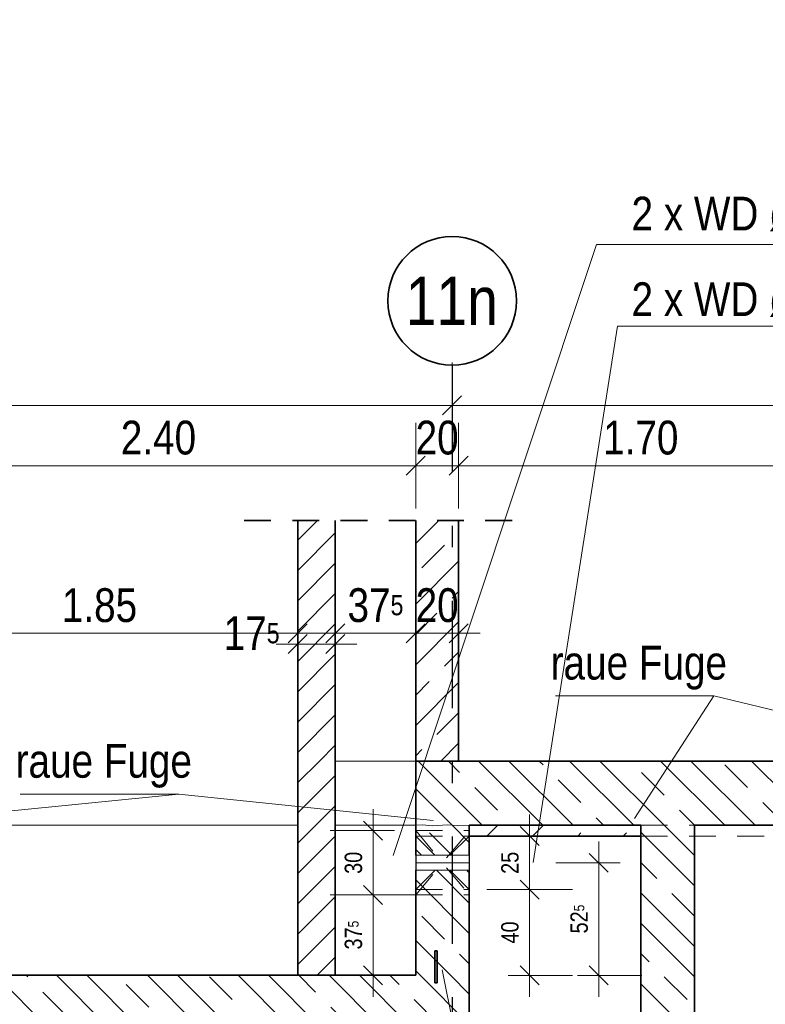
# Model space of a CAD drawing. Header units: millimetres. Extents: x -50 to 85, y 0 to 206.
# Tile 84 of 152: x 40.87 to 44.35, y 3.66 to 8.25. Entities that reach past the tile are written whole.
import ezdxf
from ezdxf.enums import TextEntityAlignment as Align

# ---------------------------------------------------------------- set-up
doc = ezdxf.new("R2010")
doc.units = ezdxf.units.MM
for name, pattern in [('DASHDOT', [1, 0.5, -0.25, 0, -0.25]), ('DASHDOTX2', [2, 1, -0.5, 0, -0.5]), ('HIDDEN', [0.375, 0.25, -0.125])]:
    doc.linetypes.add(name, pattern=pattern)
doc.layers.add('Achsen', color=7, linetype='Continuous', lineweight=20)
doc.layers.add('Schraffuren', color=7, linetype='Continuous', lineweight=20)
doc.styles.add('Arial Narrow', font='ARIALN.TTF')
doc.dimstyles.new('Arch_Strakon_dimstyle', dxfattribs={"dimtxt": 15.75, "dimasz": 1, "dimexe": 1.25, "dimexo": 0.0625, "dimgap": 1, "dimtad": 0, "dimdec": 5, "dimzin": 12, "dimdsep": 46, "dimtxsty": 'Arial Narrow', "dimblk": 'Arrowhead_Tick', "dimsah": 1, "dimcen": 0, "dimse1": 1, "dimse2": 1, "dimclrd": 6, "dimclrt": 2, "dimazin": 0, "dimtfac": 1, "dimtdec": 4, "dimtmove": 0, "dimatfit": 3, "dimldrblk": 'NONE', "dimfxl": 1, "dimtvp": 1, "dimtolj": 1, "dimtzin": 0, "dimlwd": 13, "dimarcsym": 2})
pattern_1 = [(45, (0, 0), (-0.07071068, 0.07071068), [])]
pattern_2 = [(135, (0, 0), (-0.212132, -0.212132), []), (135, (-0.0707, -0.0707), (-0.212132, -0.212132), []), (135, (-0.14142, -0.14142), (-0.212132, -0.212132), [0.15, -0.1])]

# ---------------------------------------------------------------- blocks, each defined once
blk = doc.blocks.new('Arrowhead_Tick')
at = {"color": 0, "linetype": 'Continuous', "lineweight": -2}
for p, q in [((0, 20), (0, -10)), ((-1, 0), (0, 0)), ((10, 0), (0, 0))]:
    blk.add_line(p, q, dxfattribs=at)
at = {"color": 2, "linetype": 'Continuous', "lineweight": 35}
blk.add_line((4.42, 4.42), (-4.42, -4.42), dxfattribs=at)
blk = doc.blocks.new('*D33')
at = {"color": 6, "linetype": 'Continuous', "lineweight": 13}
blk.add_line((40.3264, 5.3865), (42.1563, 5.3865), dxfattribs=at)
at = {"layer": 'Defpoints', "color": 0}
for p in [(42.1663, 5.3865), (42.1663, 4.7906), (40.3164, 4.4906)]:
    blk.add_point(p, dxfattribs=at)
at = {"color": 6, "lineweight": 13, "xscale": 0.01, "yscale": 0.01, "zscale": 0.01}
blk.add_blockref('Arrowhead_Tick', (42.1663, 5.3865), dxfattribs=at)
at = {"color": 6, "lineweight": 13, "xscale": 0.01, "yscale": 0.01, "zscale": 0.01, "rotation": 180}
blk.add_blockref('Arrowhead_Tick', (40.3164, 5.3865), dxfattribs=at)
at = {"color": 2, "lineweight": 35, "insert": (41.2414, 5.5169), "char_height": 0.1575, "attachment_point": 5, "style": 'Arial Narrow'}
blk.add_mtext('\\A1;1.85', dxfattribs=at)
blk = doc.blocks.new('_None')
blk = doc.blocks.new('*D40')
at = {"layer": 'Defpoints', "color": 0}
for p in [(40.3164, 3.7906), (42.7164, 3.7906), (42.7164, 3.1755)]:
    blk.add_point(p, dxfattribs=at)
at = {"layer": 'Schraffuren', "color": 6, "linetype": 'Continuous', "lineweight": 13}
blk.add_line((40.3264, 3.1755), (42.7064, 3.1755), dxfattribs=at)
at = {"layer": 'Schraffuren', "color": 6, "lineweight": 13, "xscale": 0.01, "yscale": 0.01, "zscale": 0.01}
blk.add_blockref('Arrowhead_Tick', (42.7164, 3.1755), dxfattribs=at)
at = {"layer": 'Schraffuren', "color": 6, "lineweight": 13, "xscale": 0.01, "yscale": 0.01, "zscale": 0.01, "rotation": 180}
blk.add_blockref('Arrowhead_Tick', (40.3164, 3.1755), dxfattribs=at)
at = {"layer": 'Schraffuren', "color": 2, "lineweight": 35, "insert": (41.5164, 3.3059), "char_height": 0.1575, "attachment_point": 5, "style": 'Arial Narrow'}
blk.add_mtext('\\A1;2.40', dxfattribs=at)
blk = doc.blocks.new('*D41')
at = {"layer": 'Defpoints', "color": 0}
for p in [(42.7164, 3.7906), (42.9664, 3.4906), (42.9664, 3.1255)]:
    blk.add_point(p, dxfattribs=at)
at = {"layer": 'Schraffuren', "color": 6, "linetype": 'Continuous', "lineweight": 13}
blk.add_line((42.7264, 3.1255), (42.9564, 3.1255), dxfattribs=at)
at = {"layer": 'Schraffuren', "color": 6, "lineweight": 13, "xscale": 0.01, "yscale": 0.01, "zscale": 0.01}
blk.add_blockref('Arrowhead_Tick', (42.9664, 3.1255), dxfattribs=at)
at = {"layer": 'Schraffuren', "color": 6, "lineweight": 13, "xscale": 0.01, "yscale": 0.01, "zscale": 0.01, "rotation": 180}
blk.add_blockref('Arrowhead_Tick', (42.7164, 3.1255), dxfattribs=at)
at = {"layer": 'Schraffuren', "color": 2, "lineweight": 35, "insert": (42.5333, 3.1763), "char_height": 0.1575, "attachment_point": 5, "style": 'Arial Narrow'}
blk.add_mtext('\\A1;25', dxfattribs=at)
blk = doc.blocks.new('*D245')
at = {"color": 6, "linetype": 'Continuous', "lineweight": 13}
blk.add_line((40.3265, 6.1684), (42.7065, 6.1684), dxfattribs=at)
at = {"layer": 'Defpoints', "color": 0}
for p in [(42.7165, 6.1684), (40.3165, 5.9134), (42.7165, 5.9134)]:
    blk.add_point(p, dxfattribs=at)
at = {"color": 6, "lineweight": 13, "xscale": 0.01, "yscale": 0.01, "zscale": 0.01}
blk.add_blockref('Arrowhead_Tick', (42.7165, 6.1684), dxfattribs=at)
at = {"color": 6, "lineweight": 13, "xscale": 0.01, "yscale": 0.01, "zscale": 0.01, "rotation": 180}
blk.add_blockref('Arrowhead_Tick', (40.3165, 6.1684), dxfattribs=at)
at = {"color": 2, "lineweight": 35, "insert": (41.5165, 6.2988), "char_height": 0.1575, "attachment_point": 5, "style": 'Arial Narrow'}
blk.add_mtext('\\A1;2.40', dxfattribs=at)
blk = doc.blocks.new('*D246')
at = {"color": 6, "linetype": 'Continuous', "lineweight": 13}
blk.add_line((42.7265, 6.1684), (42.9065, 6.1684), dxfattribs=at)
at = {"layer": 'Defpoints', "color": 0}
for p in [(42.9165, 6.1684), (42.7165, 5.9134), (42.9165, 5.9134)]:
    blk.add_point(p, dxfattribs=at)
at = {"color": 6, "lineweight": 13, "xscale": 0.01, "yscale": 0.01, "zscale": 0.01}
blk.add_blockref('Arrowhead_Tick', (42.9165, 6.1684), dxfattribs=at)
at = {"color": 6, "lineweight": 13, "xscale": 0.01, "yscale": 0.01, "zscale": 0.01, "rotation": 180}
blk.add_blockref('Arrowhead_Tick', (42.7165, 6.1684), dxfattribs=at)
at = {"color": 2, "lineweight": 35, "insert": (42.8165, 6.2988), "char_height": 0.1575, "attachment_point": 5, "style": 'Arial Narrow'}
blk.add_mtext('\\A1;20', dxfattribs=at)
blk = doc.blocks.new('*D247')
at = {"color": 6, "linetype": 'Continuous', "lineweight": 13}
blk.add_line((42.9265, 6.1684), (44.6065, 6.1684), dxfattribs=at)
at = {"layer": 'Defpoints', "color": 0}
for p in [(44.6165, 6.1684), (42.9165, 5.9134), (44.6165, 5.9134)]:
    blk.add_point(p, dxfattribs=at)
at = {"color": 6, "lineweight": 13, "xscale": 0.01, "yscale": 0.01, "zscale": 0.01}
blk.add_blockref('Arrowhead_Tick', (44.6165, 6.1684), dxfattribs=at)
at = {"color": 6, "lineweight": 13, "xscale": 0.01, "yscale": 0.01, "zscale": 0.01, "rotation": 180}
blk.add_blockref('Arrowhead_Tick', (42.9165, 6.1684), dxfattribs=at)
at = {"color": 2, "lineweight": 35, "insert": (43.7665, 6.2988), "char_height": 0.1575, "attachment_point": 5, "style": 'Arial Narrow'}
blk.add_mtext('\\A1;1.70', dxfattribs=at)
blk = doc.blocks.new('*D262')
at = {"color": 6, "linetype": 'Continuous', "lineweight": 13}
blk.add_line((42.1763, 5.3365), (42.3313, 5.3365), dxfattribs=at)
at = {"layer": 'Defpoints', "color": 0}
for p in [(42.1663, 5.9134), (42.3413, 5.9134), (42.3413, 5.3365)]:
    blk.add_point(p, dxfattribs=at)
at = {"color": 6, "lineweight": 13, "xscale": 0.01, "yscale": 0.01, "zscale": 0.01}
blk.add_blockref('Arrowhead_Tick', (42.3413, 5.3365), dxfattribs=at)
at = {"color": 6, "lineweight": 13, "xscale": 0.01, "yscale": 0.01, "zscale": 0.01, "rotation": 180}
blk.add_blockref('Arrowhead_Tick', (42.1663, 5.3365), dxfattribs=at)
at = {"color": 2, "lineweight": 35, "insert": (41.9512, 5.3865), "char_height": 0.1575, "attachment_point": 5, "style": 'Arial Narrow'}
blk.add_mtext('\\A1;17{\\A1;\\H.6x;\\S5;}', dxfattribs=at)
blk = doc.blocks.new('*D263')
at = {"color": 6, "linetype": 'Continuous', "lineweight": 13}
blk.add_line((42.3513, 5.3865), (42.7065, 5.3865), dxfattribs=at)
at = {"layer": 'Defpoints', "color": 0}
for p in [(42.3413, 5.9134), (42.7165, 5.9134), (42.7165, 5.3865)]:
    blk.add_point(p, dxfattribs=at)
at = {"color": 6, "lineweight": 13, "xscale": 0.01, "yscale": 0.01, "zscale": 0.01}
blk.add_blockref('Arrowhead_Tick', (42.7165, 5.3865), dxfattribs=at)
at = {"color": 6, "lineweight": 13, "xscale": 0.01, "yscale": 0.01, "zscale": 0.01, "rotation": 180}
blk.add_blockref('Arrowhead_Tick', (42.3413, 5.3865), dxfattribs=at)
at = {"color": 2, "lineweight": 35, "insert": (42.5289, 5.5169), "char_height": 0.1575, "attachment_point": 5, "style": 'Arial Narrow'}
blk.add_mtext('\\A1;37{\\A1;\\H.6x;\\S5;}', dxfattribs=at)
blk = doc.blocks.new('*D264')
at = {"color": 6, "linetype": 'Continuous', "lineweight": 13}
blk.add_line((42.7265, 5.3865), (42.9065, 5.3865), dxfattribs=at)
at = {"layer": 'Defpoints', "color": 0}
for p in [(42.7165, 5.9134), (42.9165, 5.9134), (42.9165, 5.3865)]:
    blk.add_point(p, dxfattribs=at)
at = {"color": 6, "lineweight": 13, "xscale": 0.01, "yscale": 0.01, "zscale": 0.01}
blk.add_blockref('Arrowhead_Tick', (42.9165, 5.3865), dxfattribs=at)
at = {"color": 6, "lineweight": 13, "xscale": 0.01, "yscale": 0.01, "zscale": 0.01, "rotation": 180}
blk.add_blockref('Arrowhead_Tick', (42.7165, 5.3865), dxfattribs=at)
at = {"color": 2, "lineweight": 35, "insert": (42.8165, 5.5169), "char_height": 0.1575, "attachment_point": 5, "style": 'Arial Narrow'}
blk.add_mtext('\\A1;20', dxfattribs=at)
blk = doc.blocks.new('*D272')
at = {"color": 6, "linetype": 'Continuous', "lineweight": 13}
blk.add_line((38.2965, 6.45), (42.8765, 6.45), dxfattribs=at)
at = {"layer": 'Defpoints', "color": 0}
for p in [(38.2865, 6.638), (42.8865, 6.638), (42.8865, 6.45)]:
    blk.add_point(p, dxfattribs=at)
at = {"color": 6, "lineweight": 13, "xscale": 0.01, "yscale": 0.01, "zscale": 0.01}
blk.add_blockref('Arrowhead_Tick', (42.8865, 6.45), dxfattribs=at)
at = {"color": 6, "lineweight": 13, "xscale": 0.01, "yscale": 0.01, "zscale": 0.01, "rotation": 180}
blk.add_blockref('Arrowhead_Tick', (38.2865, 6.45), dxfattribs=at)
at = {"color": 2, "lineweight": 35, "insert": (40.5865, 6.5804), "char_height": 0.1575, "attachment_point": 5, "style": 'Arial Narrow'}
blk.add_mtext('\\A1;4.60', dxfattribs=at)
blk = doc.blocks.new('*D273')
at = {"color": 6, "linetype": 'Continuous', "lineweight": 13}
blk.add_line((42.8965, 6.45), (47.0665, 6.45), dxfattribs=at)
at = {"layer": 'Defpoints', "color": 0}
for p in [(42.8865, 6.638), (47.0765, 6.638), (47.0765, 6.45)]:
    blk.add_point(p, dxfattribs=at)
at = {"color": 6, "lineweight": 13, "xscale": 0.01, "yscale": 0.01, "zscale": 0.01}
blk.add_blockref('Arrowhead_Tick', (47.0765, 6.45), dxfattribs=at)
at = {"color": 6, "lineweight": 13, "xscale": 0.01, "yscale": 0.01, "zscale": 0.01, "rotation": 180}
blk.add_blockref('Arrowhead_Tick', (42.8865, 6.45), dxfattribs=at)
at = {"color": 2, "lineweight": 35, "insert": (44.9815, 6.5804), "char_height": 0.1575, "attachment_point": 5, "style": 'Arial Narrow'}
blk.add_mtext('\\A1;4.19', dxfattribs=at)
blk = doc.blocks.new('*D592')
at = {"color": 6, "linetype": 'Continuous', "lineweight": 13}
blk.add_line((43.5707, 3.8006), (43.5707, 4.3056), dxfattribs=at)
at = {"layer": 'Defpoints', "color": 0}
for p in [(42.9664, 4.3156), (43.5707, 4.3156), (42.7164, 3.7906)]:
    blk.add_point(p, dxfattribs=at)
at = {"color": 6, "lineweight": 13, "xscale": 0.01, "yscale": 0.01, "zscale": 0.01}
for p, rotation in [((43.5707, 4.3156), 90), ((43.5707, 3.7906), 270)]:
    blk.add_blockref('Arrowhead_Tick', p, dxfattribs=dict(at, rotation=rotation))
at = {"color": 5, "lineweight": 35, "insert": (43.4794, 4.0531), "char_height": 0.081, "attachment_point": 5, "rotation": 90, "style": 'Arial Narrow'}
blk.add_mtext('\\A1;52{\\A1;\\H.6x;\\S5;}', dxfattribs=at)
blk = doc.blocks.new('*D593')
at = {"color": 6, "linetype": 'Continuous', "lineweight": 13}
blk.add_line((42.5176, 3.8006), (42.5176, 4.1555), dxfattribs=at)
at = {"layer": 'Defpoints', "color": 0}
for p in [(42.5176, 4.1655), (42.7164, 4.1655), (42.7164, 3.7906)]:
    blk.add_point(p, dxfattribs=at)
at = {"color": 6, "lineweight": 13, "xscale": 0.01, "yscale": 0.01, "zscale": 0.01}
for p, rotation in [((42.5176, 4.1655), 90), ((42.5176, 3.7906), 270)]:
    blk.add_blockref('Arrowhead_Tick', p, dxfattribs=dict(at, rotation=rotation))
at = {"color": 5, "lineweight": 35, "insert": (42.4263, 3.9781), "char_height": 0.081, "attachment_point": 5, "rotation": 90, "style": 'Arial Narrow'}
blk.add_mtext('\\A1;37{\\A1;\\H.6x;\\S5;}', dxfattribs=at)
blk = doc.blocks.new('*D594')
at = {"color": 6, "linetype": 'Continuous', "lineweight": 13}
blk.add_line((42.5176, 4.1755), (42.5176, 4.4558), dxfattribs=at)
at = {"layer": 'Defpoints', "color": 0}
for p in [(42.5176, 4.4658), (42.9664, 4.4658), (42.7164, 4.1655)]:
    blk.add_point(p, dxfattribs=at)
at = {"color": 6, "lineweight": 13, "xscale": 0.01, "yscale": 0.01, "zscale": 0.01}
for p, rotation in [((42.5176, 4.4658), 90), ((42.5176, 4.1655), 270)]:
    blk.add_blockref('Arrowhead_Tick', p, dxfattribs=dict(at, rotation=rotation))
at = {"color": 5, "lineweight": 35, "insert": (42.4263, 4.3156), "char_height": 0.081, "attachment_point": 5, "rotation": 90, "style": 'Arial Narrow'}
blk.add_mtext('\\A1;30', dxfattribs=at)
blk = doc.blocks.new('*D595')
at = {"color": 6, "linetype": 'Continuous', "lineweight": 13}
blk.add_line((43.2479, 3.8006), (43.2479, 4.1806), dxfattribs=at)
at = {"layer": 'Defpoints', "color": 0}
for p in [(42.9664, 4.1906), (43.2479, 4.1906), (42.7164, 3.7906)]:
    blk.add_point(p, dxfattribs=at)
at = {"color": 6, "lineweight": 13, "xscale": 0.01, "yscale": 0.01, "zscale": 0.01}
for p, rotation in [((43.2479, 4.1906), 90), ((43.2479, 3.7906), 270)]:
    blk.add_blockref('Arrowhead_Tick', p, dxfattribs=dict(at, rotation=rotation))
at = {"color": 5, "lineweight": 35, "insert": (43.1565, 3.9906), "char_height": 0.081, "attachment_point": 5, "rotation": 90, "style": 'Arial Narrow'}
blk.add_mtext('\\A1;40', dxfattribs=at)
blk = doc.blocks.new('*D596')
at = {"color": 6, "linetype": 'Continuous', "lineweight": 13}
blk.add_line((43.2479, 4.2006), (43.2479, 4.4306), dxfattribs=at)
at = {"layer": 'Defpoints', "color": 0}
for p in [(42.9664, 4.4406), (43.2479, 4.4406), (42.9664, 4.1906)]:
    blk.add_point(p, dxfattribs=at)
at = {"color": 6, "lineweight": 13, "xscale": 0.01, "yscale": 0.01, "zscale": 0.01}
for p, rotation in [((43.2479, 4.4406), 90), ((43.2479, 4.1906), 270)]:
    blk.add_blockref('Arrowhead_Tick', p, dxfattribs=dict(at, rotation=rotation))
at = {"color": 5, "lineweight": 35, "insert": (43.1565, 4.3156), "char_height": 0.081, "attachment_point": 5, "rotation": 90, "style": 'Arial Narrow'}
blk.add_mtext('\\A1;25', dxfattribs=at)

msp = doc.modelspace()

# ---------------------------------------------------------------- hatches: boundary and pattern name
at = {"lineweight": 13}
h = msp.add_hatch(dxfattribs=at)
h.set_pattern_fill('wuB', color=6, scale=0.01, angle=135, style=0, pattern_type=2)
h.set_pattern_definition(pattern_2)
h.paths.add_polyline_path([(42.7163736, 4.4906356), (44.8167012, 4.4906344), (44.8167012, 4.7906344), (42.7163736, 4.7906344)])
h = msp.add_hatch(dxfattribs=at)
h.set_pattern_fill('wuB', color=6, scale=0.01, angle=135, style=0, pattern_type=2)
h.set_pattern_definition(pattern_2)
h.paths.add_polyline_path([(42.7163736, 4.3506331), (42.9663736, 4.3506331), (42.9663736, 4.4906356), (42.7163736, 4.4906356)])
h = msp.add_hatch(dxfattribs=at)
h.set_pattern_fill('wuB', color=6, scale=0.01, angle=135, style=0, pattern_type=2)
h.set_pattern_definition(pattern_2)
h.paths.add_polyline_path([(44.0167012, 1.8756344), (44.0167012, 4.4906344), (43.7667012, 4.4906356), (43.7667012, 1.8756344)])
h = msp.add_hatch(dxfattribs=at)
h.set_pattern_fill('wuB', color=6, scale=0.01, angle=135, style=0, pattern_type=2)
h.set_pattern_definition(pattern_2)
h.paths.add_polyline_path([(42.7163736, 3.7906356), (42.9663736, 3.7906356), (42.9663736, 4.280638), (42.7163736, 4.280638)])
h = msp.add_hatch(dxfattribs=at)
h.set_pattern_fill('wuB', color=6, scale=0.01, angle=135, style=0, pattern_type=2)
h.set_pattern_definition(pattern_2)
h.paths.add_polyline_path([(40.066368, 3.4906356), (42.9663736, 3.4906356), (42.9663736, 3.7906356), (40.066368, 3.7906356)])
at = {"layer": 'Schraffuren', "lineweight": 13}
h = msp.add_hatch(dxfattribs=at)
h.set_pattern_fill('Mau', color=6, scale=0.01, angle=45, style=0, pattern_type=2)
h.set_pattern_definition(pattern_1)
h.paths.add_polyline_path([(42.1663383, 4.7906356), (42.3413383, 4.7906356), (42.3413383, 5.9134066), (42.1663383, 5.9134066)])
h = msp.add_hatch(dxfattribs=at)
h.set_pattern_fill('bB', color=6, scale=0.01, angle=45, style=0, pattern_type=2)
h.set_pattern_definition([(45, (0, 0), (-0.1414214, 0.1414214), [0.15, -0.1]), (45, (-0.07071, 0.07071), (-0.1414214, 0.1414214), [])])
h.paths.add_polyline_path([(42.9165252, 4.7906356), (42.9165252, 5.9134066), (42.7165252, 5.9134066), (42.7165252, 4.7906356)])
h = msp.add_hatch(dxfattribs=at)
h.set_pattern_fill('Mau', color=6, scale=0.01, angle=45, style=0, pattern_type=2)
h.set_pattern_definition(pattern_1)
h.paths.add_polyline_path([(42.1663383, 3.7906356), (42.3413383, 3.7906356), (42.3413383, 4.7906356), (42.1663383, 4.7906356)])
h = msp.add_hatch(dxfattribs=at)
h.set_pattern_fill('uB', color=6, scale=0.01, angle=45, style=0, pattern_type=2)
h.set_pattern_definition([(45, (0, 0), (-0.212132, 0.212132), [0.15, -0.1]), (45, (0, 0.21213), (-0.212132, 0.212132), [0.15, -0.1, 0.15, -0.1])])
h.paths.add_polyline_path([(43.7667012, 4.4406356), (43.7667012, 4.4906356), (42.9663736, 4.4906356), (42.9663736, 4.4406356)])
at = {"layer": 'Schraffuren', "lineweight": 13, "true_color": 0xff0000}
msp.add_hatch(color=1, dxfattribs=at).paths.add_polyline_path([(42.8063736, 3.7556356), (42.8163736, 3.7556356), (42.8163736, 3.9056356), (42.8063736, 3.9056356)])

# ---------------------------------------------------------------- linework, layer by layer
at = {"color": 5, "linetype": 'Continuous', "lineweight": 18}
for p, q in [((43.5593571, 7.2007257), (42.611191, 4.349387)), ((45.9990783, 7.2007257), (43.5593571, 7.2007257)), ((43.6573816, 6.8195193), (43.2646878, 4.3167122)), ((46.0317531, 6.8195193), (43.6573816, 6.8195193)), ((44.1079172, 5.0946106), (43.3679207, 5.0946106)), ((44.1079172, 5.0946106), (43.7371029, 4.5222652)), ((44.1079172, 5.0946106), (46.5248422, 4.5096795)), ((41.6118932, 4.6366172), (40.2438104, 4.500639)), ((41.6118932, 4.6366172), (40.8718967, 4.6366172)), ((41.6118932, 4.6366172), (42.7982933, 4.5130695)), ((42.7163736, 4.4906309), (42.74776, 4.4931312)), ((42.74776, 4.4931312), (42.7932941, 4.4888624)), ((42.7932941, 4.4888624), (42.8644412, 4.4931312)), ((42.8644412, 4.4931312), (42.9104496, 4.4893367)), ((42.9104496, 4.4893367), (42.9663736, 4.4906332)), ((43.5859359, 4.4906356), (43.6173222, 4.4931359)), ((43.6173222, 4.4931359), (43.6628563, 4.4888671)), ((43.6628563, 4.4888671), (43.7340034, 4.4931359)), ((43.7340034, 4.4931359), (43.7800119, 4.4893414)), ((43.7800119, 4.4893414), (43.8359359, 4.4906379)), ((43.2917629, 1.5352165), (42.8406379, 3.8156801))]:
    msp.add_line(p, q, dxfattribs=at)
at = {"color": 2, "linetype": 'HIDDEN', "lineweight": 35, "ltscale": 0.5}
msp.add_line((41.9163383, 5.9134066), (43.1665252, 5.9134066), dxfattribs=at)
at = {"color": 2, "linetype": 'Continuous', "lineweight": 35}
for p, q in [((42.1663383, 5.9134066), (42.1663383, 4.7906356)), ((42.3413383, 5.9134066), (42.3413383, 4.7906356)), ((42.7165252, 5.9134066), (42.7165252, 4.7906356)), ((42.9165252, 5.9134066), (42.9165252, 4.7906356)), ((42.1663383, 4.7906356), (42.1663383, 3.7906356)), ((42.3413383, 4.7906356), (42.3413383, 3.7906356)), ((42.7163736, 4.7906356), (44.8167012, 4.7906356)), ((42.7163736, 4.7906344), (42.7163736, 4.4906356)), ((42.7163736, 4.4906356), (42.7163736, 4.3506331)), ((42.9663736, 4.4906356), (43.7667012, 4.4906356)), ((42.9663736, 4.4906356), (42.9663736, 4.3506331)), ((43.7667012, 4.4906356), (43.7667012, 1.8756344)), ((44.0167012, 4.4906356), (44.8167012, 4.4906356)), ((44.0167012, 4.4906344), (44.0167012, 1.8756344)), ((42.9663736, 4.4406356), (43.7667012, 4.4406356)), ((42.7163736, 4.280638), (42.7163736, 3.7906356)), ((42.9663736, 4.280638), (42.9663736, 3.7906356)), ((42.8063736, 3.9056356), (42.8163736, 3.9056356)), ((42.8063736, 3.9056356), (42.8063736, 3.7556356)), ((42.8163736, 3.9056356), (42.8163736, 3.7556356)), ((40.316368, 3.7906356), (42.7163736, 3.7906356)), ((42.9663736, 3.7906356), (42.9663736, 3.4906356)), ((42.8063736, 3.7556356), (42.8163736, 3.7556356))]:
    msp.add_line(p, q, dxfattribs=at)
at = {"color": 6, "linetype": 'HIDDEN', "lineweight": 13, "ltscale": 0.5}
for p, q in [((42.7163736, 4.1655146), (42.9663736, 4.4657565)), ((42.7163736, 4.4657565), (42.9663736, 4.1655146)), ((42.7163736, 4.4657565), (42.9663736, 4.4657565)), ((43.7667012, 4.4906356), (44.0167012, 4.4906356)), ((42.9663736, 4.4406356), (42.7163736, 4.1906356)), ((42.7163736, 4.4406356), (42.9663736, 4.1906356)), ((42.7163736, 4.4406356), (42.9663736, 4.4406356)), ((43.7667012, 4.4406356), (46.6667012, 4.4406356)), ((42.7163736, 4.1906356), (42.9663736, 4.1906356)), ((42.7163736, 4.1655146), (42.9663736, 4.1655146))]:
    msp.add_line(p, q, dxfattribs=at)
at = {"color": 9, "linetype": 'Continuous', "lineweight": 0}
for p, q in [((42.7163736, 4.3506331), (42.9663736, 4.3506331)), ((42.7163736, 4.280638), (42.9663736, 4.280638))]:
    msp.add_line(p, q, dxfattribs=at)
at = {"color": 5, "linetype": 'DASHDOT', "lineweight": 18, "ltscale": 0.5}
msp.add_line((42.7163736, 4.3156356), (42.9663736, 4.3156356), dxfattribs=at)
at = {"layer": 'Achsen', "color": 3, "linetype": 'DASHDOTX2', "lineweight": 25, "ltscale": 0.5}
msp.add_line((42.8865329, 6.637983), (42.8865329, 1.5750716), dxfattribs=at)
at = {"layer": 'Achsen', "color": 3, "linetype": 'Continuous', "lineweight": 25}
for p, q in [((42.7163736, 4.3506331), (42.7163736, 4.3400219)), ((42.7163736, 4.3400219), (42.7163736, 4.3156356)), ((42.9663736, 4.3506331), (42.9663736, 4.3400219)), ((42.9663736, 4.3400219), (42.9663736, 4.3156356)), ((42.7163736, 4.3156356), (42.7163736, 4.2912493)), ((42.7163736, 4.2912493), (42.7163736, 4.280638)), ((42.9663736, 4.3156356), (42.9663736, 4.2912493)), ((42.9663736, 4.2912493), (42.9663736, 4.280638))]:
    msp.add_line(p, q, dxfattribs=at)
at = {"layer": 'Achsen', "color": 2, "linetype": 'Continuous', "lineweight": 35}
msp.add_circle((42.8865329, 6.937983), 0.3, dxfattribs=at)
at = {"layer": 'Schraffuren', "color": 5, "linetype": 'Continuous', "lineweight": 18}
for p, q in [((42.3413383, 4.7906356), (42.7163736, 4.7906344)), ((40.316368, 4.4906356), (42.1663383, 4.4906356)), ((42.3413383, 4.4906356), (42.7163736, 4.4906356))]:
    msp.add_line(p, q, dxfattribs=at)
at = {"layer": 'Schraffuren', "color": 9, "linetype": 'Continuous', "lineweight": 0}
msp.add_circle((42.9165309, 5.9134066), 0.00111, dxfattribs=at)

# ---------------------------------------------------------------- texts
at = {"color": 4, "lineweight": 50, "style": 'Arial Narrow'}
msp.add_text('Bestand s. Pläne Stadthalle', height=0.225, dxfattribs=at).set_placement((37.3507115, 8.0054192))
at = {"color": 2, "lineweight": 35, "style": 'Arial Narrow'}
for p in [(43.3461561, 5.1707867), (40.8501321, 4.7127933)]:
    msp.add_text('raue Fuge', height=0.1575, dxfattribs=at).set_placement(p)
at = {"color": 2, "lineweight": 35, "char_height": 0.1575, "attachment_point": 7, "line_spacing_factor": 0.9, "style": 'Arial Narrow'}
for s, insert in [('2 x WD ø 30 cm, RA = -0.98{\\A1;\\H.6x;\\S5;}', (43.7234918, 7.2370125)), ('2 x WD ø 25 cm, RA = -0.98{\\A1;\\H.6x;\\S5;}', (43.7234918, 6.8374974))]:
    msp.add_mtext(s, dxfattribs=dict(at, insert=insert))
at = {"layer": 'Achsen', "color": 4, "lineweight": 50, "style": 'Arial Narrow'}
msp.add_text('11n', height=0.225, dxfattribs=at).set_placement((42.8849329, 6.937983), align=Align.MIDDLE_CENTER)

# ---------------------------------------------------------------- dimensions: what is measured, and where the dimension line sits
at = {"lineweight": 35}
for base, p1, p2, text, override, picture, middle in [((42.8865329, 6.45), (38.2865329, 6.637983), (42.8865329, 6.637983), '4.60', {"dimscale": 0.01, "dimtxt": 15.75, "dimasz": 1, "dimgap": 5, "dimtad": 1, "dimjust": 0, "dimtih": 0, "dimtoh": 0, "dimdec": 5, "dimdsep": 46, "dimtxsty": 'Arial Narrow', "dimclrd": 6, "dimclrt": 2, "dimtix": 1, "dimtofl": 255, "dimtmove": 0, "dimatfit": 2, "dimfxl": 0, "dimfxlon": 0, "dimtvp": 31.746032, "dimlwd": 13}, '*D272', (40.5865329, 6.45)), ((47.0765329, 6.45), (42.8865329, 6.637983), (47.0765329, 6.637983), '4.19', {"dimscale": 0.01, "dimtxt": 15.75, "dimasz": 1, "dimgap": 5, "dimtad": 1, "dimjust": 0, "dimtih": 0, "dimtoh": 0, "dimdec": 5, "dimdsep": 46, "dimtxsty": 'Arial Narrow', "dimclrd": 6, "dimclrt": 2, "dimtix": 1, "dimtofl": 255, "dimtmove": 0, "dimatfit": 2, "dimfxl": 0, "dimfxlon": 0, "dimtvp": 31.746032, "dimlwd": 13}, '*D273', (44.9815329, 6.45)), ((42.7165252, 6.1684065), (40.3165252, 5.9134066), (42.7165252, 5.9134066), '2.40', {"dimscale": 0.01, "dimtxt": 15.75, "dimasz": 1, "dimgap": 5, "dimtad": 1, "dimjust": 0, "dimtih": 0, "dimtoh": 0, "dimdec": 5, "dimdsep": 46, "dimtxsty": 'Arial Narrow', "dimclrd": 6, "dimclrt": 2, "dimtix": 1, "dimtofl": 255, "dimtmove": 0, "dimatfit": 2, "dimfxl": 0, "dimfxlon": 0, "dimtvp": 31.746032, "dimlwd": 13}, '*D245', (41.5165252, 6.1684065)), ((42.9165252, 6.1684065), (42.7165252, 5.9134066), (42.9165252, 5.9134066), '20', {"dimscale": 0.01, "dimtxt": 15.75, "dimasz": 1, "dimgap": 5, "dimtad": 1, "dimjust": 0, "dimtih": 0, "dimtoh": 0, "dimdec": 5, "dimdsep": 46, "dimtxsty": 'Arial Narrow', "dimclrd": 6, "dimclrt": 2, "dimtix": 1, "dimtofl": 255, "dimtmove": 0, "dimatfit": 2, "dimfxl": 0, "dimfxlon": 0, "dimtvp": 31.746032, "dimlwd": 13}, '*D246', (42.8165252, 6.1684065)), ((44.6165252, 6.1684065), (42.9165252, 5.9134066), (44.6165252, 5.9134066), '1.70', {"dimscale": 0.01, "dimtxt": 15.75, "dimasz": 1, "dimgap": 5, "dimtad": 1, "dimjust": 0, "dimtih": 0, "dimtoh": 0, "dimdec": 5, "dimdsep": 46, "dimtxsty": 'Arial Narrow', "dimclrd": 6, "dimclrt": 2, "dimtix": 1, "dimtofl": 255, "dimtmove": 0, "dimatfit": 2, "dimfxl": 0, "dimfxlon": 0, "dimtvp": 31.746032, "dimlwd": 13}, '*D247', (43.7665252, 6.1684065)), ((42.3413383, 5.3364572), (42.1663383, 5.9134066), (42.3413383, 5.9134066), '17{\\A1;\\H.6x;\\S5;}', {"dimscale": 0.01, "dimtxt": 15.75, "dimasz": 1, "dimgap": 5, "dimtad": 1, "dimjust": 0, "dimtih": 0, "dimtoh": 0, "dimdec": 5, "dimdsep": 46, "dimtxsty": 'Arial Narrow', "dimclrd": 6, "dimclrt": 2, "dimtix": 0, "dimtofl": 255, "dimtmove": 2, "dimatfit": 2, "dimfxl": 0, "dimfxlon": 0, "dimtvp": 31.746032, "dimlwd": 13}, '*D262', (41.9511539, 5.3864572)), ((42.7165252, 5.3864572), (42.3413383, 5.9134066), (42.7165252, 5.9134066), '37{\\A1;\\H.6x;\\S5;}', {"dimscale": 0.01, "dimtxt": 15.75, "dimasz": 1, "dimgap": 5, "dimtad": 1, "dimjust": 0, "dimtih": 0, "dimtoh": 0, "dimdec": 5, "dimdsep": 46, "dimtxsty": 'Arial Narrow', "dimclrd": 6, "dimclrt": 2, "dimtix": 1, "dimtofl": 255, "dimtmove": 0, "dimatfit": 2, "dimfxl": 0, "dimfxlon": 0, "dimtvp": 31.746032, "dimlwd": 13}, '*D263', (42.5289318, 5.3864572)), ((42.9165309, 5.3864572), (42.7165252, 5.9134066), (42.9165309, 5.9134066), '20', {"dimscale": 0.01, "dimtxt": 15.75, "dimasz": 1, "dimgap": 5, "dimtad": 1, "dimjust": 0, "dimtih": 0, "dimtoh": 0, "dimdec": 5, "dimdsep": 46, "dimtxsty": 'Arial Narrow', "dimclrd": 6, "dimclrt": 2, "dimtix": 1, "dimtofl": 255, "dimtmove": 0, "dimatfit": 2, "dimfxl": 0, "dimfxlon": 0, "dimtvp": 31.746032, "dimlwd": 13}, '*D264', (42.816528, 5.3864572))]:
    dim = msp.add_linear_dim(base=base, p1=p1, p2=p2, text=text, dimstyle='Arch_Strakon_dimstyle', override=override, dxfattribs=at)
    dim.commit()
    dim.dimension.update_dxf_attribs({"geometry": picture, "text_midpoint": middle, "dimtype": 160})
for base, p1, p2, angle, text, override, picture, middle in [((42.1663383, 5.3864572), (40.316368, 4.4906356), (42.1663383, 4.7906356), 0, '1.85', {"dimscale": 0.01, "dimtxt": 15.75, "dimasz": 1, "dimgap": 5, "dimtad": 1, "dimjust": 0, "dimtih": 0, "dimtoh": 0, "dimdec": 6, "dimdsep": 46, "dimtxsty": 'Arial Narrow', "dimclrd": 6, "dimclrt": 2, "dimtix": 1, "dimtofl": 255, "dimtmove": 0, "dimatfit": 2, "dimfxl": 0, "dimfxlon": 0, "dimtvp": 31.746032, "dimlwd": 13}, '*D33', (41.2413532, 5.3864572)), ((42.517624, 4.4657565), (42.7163736, 4.1655146), (42.9663736, 4.4657565), 90, '30', {"dimscale": 0.01, "dimtxt": 8.1, "dimasz": 1, "dimgap": 5, "dimtad": 1, "dimjust": 0, "dimtih": 0, "dimtoh": 0, "dimdec": 5, "dimdsep": 46, "dimtxsty": 'Arial Narrow', "dimclrd": 6, "dimclrt": 5, "dimtix": 1, "dimtofl": 255, "dimtmove": 0, "dimatfit": 2, "dimfxl": 0, "dimfxlon": 0, "dimtvp": 61.728395, "dimlwd": 13}, '*D594', (42.517624, 4.3156356)), ((43.2478766, 4.4406356), (42.9663736, 4.1906356), (42.9663736, 4.4406356), 90, '25', {"dimscale": 0.01, "dimtxt": 8.1, "dimasz": 1, "dimgap": 5, "dimtad": 1, "dimjust": 0, "dimtih": 0, "dimtoh": 0, "dimdec": 5, "dimdsep": 46, "dimtxsty": 'Arial Narrow', "dimclrd": 6, "dimclrt": 5, "dimtix": 1, "dimtofl": 255, "dimtmove": 0, "dimatfit": 2, "dimfxl": 0, "dimfxlon": 0, "dimtvp": 61.728395, "dimlwd": 13}, '*D596', (43.2478766, 4.3156356)), ((43.5707251, 4.3156356), (42.7163736, 3.7906356), (42.9663736, 4.3156356), 90, '52{\\A1;\\H.6x;\\S5;}', {"dimscale": 0.01, "dimtxt": 8.1, "dimasz": 1, "dimgap": 5, "dimtad": 1, "dimjust": 0, "dimtih": 0, "dimtoh": 0, "dimdec": 5, "dimdsep": 46, "dimtxsty": 'Arial Narrow', "dimclrd": 6, "dimclrt": 5, "dimtix": 1, "dimtofl": 255, "dimtmove": 0, "dimatfit": 2, "dimfxl": 0, "dimfxlon": 0, "dimtvp": 61.728395, "dimlwd": 13}, '*D592', (43.5707251, 4.0531356)), ((43.2478766, 4.1906356), (42.7163736, 3.7906356), (42.9663736, 4.1906356), 90, '40', {"dimscale": 0.01, "dimtxt": 8.1, "dimasz": 1, "dimgap": 5, "dimtad": 1, "dimjust": 0, "dimtih": 0, "dimtoh": 0, "dimdec": 5, "dimdsep": 46, "dimtxsty": 'Arial Narrow', "dimclrd": 6, "dimclrt": 5, "dimtix": 1, "dimtofl": 255, "dimtmove": 0, "dimatfit": 2, "dimfxl": 0, "dimfxlon": 0, "dimtvp": 61.728395, "dimlwd": 13}, '*D595', (43.2478766, 3.9906356)), ((42.517624, 4.1655146), (42.7163736, 3.7906356), (42.7163736, 4.1655146), 90, '37{\\A1;\\H.6x;\\S5;}', {"dimscale": 0.01, "dimtxt": 8.1, "dimasz": 1, "dimgap": 5, "dimtad": 1, "dimjust": 0, "dimtih": 0, "dimtoh": 0, "dimdec": 5, "dimdsep": 46, "dimtxsty": 'Arial Narrow', "dimclrd": 6, "dimclrt": 5, "dimtix": 1, "dimtofl": 255, "dimtmove": 0, "dimatfit": 2, "dimfxl": 0, "dimfxlon": 0, "dimtvp": 61.728395, "dimlwd": 13}, '*D593', (42.517624, 3.9780751))]:
    dim = msp.add_linear_dim(base=base, p1=p1, p2=p2, angle=angle, text=text, dimstyle='Arch_Strakon_dimstyle', override=override, dxfattribs=at)
    dim.commit()
    dim.dimension.update_dxf_attribs({"geometry": picture, "text_midpoint": middle, "dimtype": 160})
at = {"layer": 'Schraffuren', "lineweight": 35}
for base, p1, p2, text, override, picture, middle in [((42.7163736, 3.1754797), (40.316368, 3.7906356), (42.7163736, 3.7906356), '2.40', {"dimscale": 0.01, "dimtxt": 15.75, "dimasz": 1, "dimgap": 5, "dimtad": 1, "dimjust": 0, "dimtih": 0, "dimtoh": 0, "dimdec": 4, "dimdsep": 46, "dimtxsty": 'Arial Narrow', "dimclrd": 6, "dimclrt": 2, "dimtix": 1, "dimtofl": 255, "dimtmove": 0, "dimatfit": 2, "dimfxl": 0, "dimfxlon": 0, "dimtvp": 31.746032, "dimlwd": 13}, '*D40', (41.5163708, 3.1754797)), ((42.9663736, 3.1254797), (42.7163736, 3.7906356), (42.9663736, 3.4906356), '25', {"dimscale": 0.01, "dimtxt": 15.75, "dimasz": 1, "dimgap": 5, "dimtad": 0, "dimjust": 0, "dimtih": 0, "dimtoh": 0, "dimdec": 4, "dimdsep": 46, "dimtxsty": 'Arial Narrow', "dimclrd": 6, "dimclrt": 2, "dimtix": 0, "dimtofl": 255, "dimtmove": 2, "dimatfit": 2, "dimfxl": 0, "dimfxlon": 0, "dimtvp": 31.746032, "dimlwd": 13}, '*D41', (42.5333379, 3.1762976))]:
    dim = msp.add_linear_dim(base=base, p1=p1, p2=p2, text=text, dimstyle='Arch_Strakon_dimstyle', override=override, dxfattribs=at)
    dim.commit()
    dim.dimension.update_dxf_attribs({"geometry": picture, "text_midpoint": middle, "dimtype": 160})

doc.saveas('drawing.dxf')
